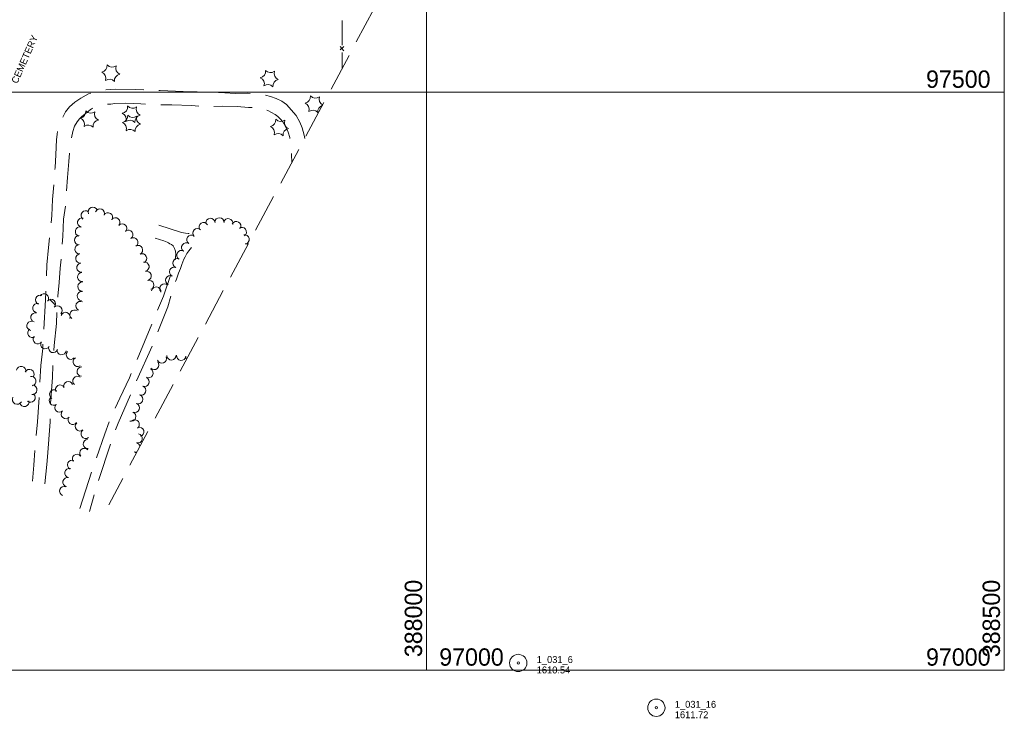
# Model space of a CAD drawing. Header units: feet. Extents: x 386237 to 388503, y 96958 to 98533.
# Tile 12 of 15: x 387648 to 388500, y 96958 to 97563. Entities that reach past the tile are written whole.
import ezdxf
from ezdxf.enums import TextEntityAlignment as Align

# ---------------------------------------------------------------- set-up
doc = ezdxf.new("R2010")
doc.units = ezdxf.units.FT
doc.header["$MEASUREMENT"] = 0
doc.linetypes.add('DGN Style 3', pattern=[46.134438, 32.95317, -13.181268])
for name, color, linetype, lineweight in [('E_BMGRD', 3, 'Egr', 0), ('E_DWY', 3, 'DGN Style 3', 0), ('E_LAND_Vegetation', 20, 'Continuous', 0), ('E_MAP_GridLines', 150, 'Continuous', 0), ('E_MAP_Limits', 20, 'DGN Style 3', 0), ('E_MAP_PassPoints', 213, 'Continuous', 0), ('E_MISCPROP_Railing', 43, 'Continuous', 0)]:
    doc.layers.add(name, color=color, linetype=linetype, lineweight=lineweight)
doc.styles.add('Style-IGR_FONT_0', font='IGR_FONT_0.shx')
doc.linetypes.add('Egr', pattern='A,0.1,[13,dgnlstyle-ewdotudls.shx,S=0.0004,R=0,X=0,Y=0],0.1', length=0.2)

# ---------------------------------------------------------------- blocks, each defined once
blk = doc.blocks.new('PP_6')
at = {"layer": 'E_MAP_PassPoints', "color": 43, "linetype": 'Continuous', "lineweight": 0}
for radius in [7.5, 0.96]:
    blk.add_circle((0, 0), radius, dxfattribs=at)
blk = doc.blocks.new('PP_7')
at = {"layer": 'E_MAP_PassPoints', "color": 43, "linetype": 'Continuous', "lineweight": 0}
for radius in [7.5, 0.96]:
    blk.add_circle((0, 0), radius, dxfattribs=at)
blk = doc.blocks.new('CEM_1')
at = {"layer": 'E_BMGRD', "color": 2, "linetype": 'Continuous', "lineweight": 0, "style": 'Style-IGR_FONT_0'}
blk.add_text('CEMETERY', height=6, rotation=0.00006, dxfattribs=at).set_placement((-22.99, -0.18), align=Align.MIDDLE_LEFT)
blk = doc.blocks.new('PINEL_4')
at = {"layer": 'E_LAND_Vegetation', "color": 94, "linetype": 'Continuous', "lineweight": 0}
for centre, start, end in [((-8.14, 7.32), 275.21116, 0.97607), ((-10.4, -3.39), 335.21116, 60.97607), ((2.26, 10.71), 215.21116, 300.97607), ((10.41, 3.41), 155.21117, 240.97608), ((-2.25, -10.7), 35.21117, 120.97608), ((8.15, -7.3), 95.21117, 180.97608)]:
    blk.add_arc(centre, 5.72, start, end, dxfattribs=at)
blk = doc.blocks.new('PINEL_1')
at = {"layer": 'E_LAND_Vegetation', "color": 94, "linetype": 'Continuous', "lineweight": 0}
for centre, start, end in [((-8.14, 7.32), 275.21116, 0.97607), ((-10.4, -3.39), 335.21116, 60.97607), ((2.26, 10.71), 215.21116, 300.97607), ((10.41, 3.41), 155.21117, 240.97608), ((-2.25, -10.7), 35.21117, 120.97608), ((8.15, -7.3), 95.21117, 180.97608)]:
    blk.add_arc(centre, 5.72, start, end, dxfattribs=at)

msp = doc.modelspace()

# ---------------------------------------------------------------- linework, layer by layer
at = {"layer": 'E_DWY', "color": 2, "linetype": 'DGN Style 3', "lineweight": 0, "flags": 128}
for points in [[(387887.4, 97479.71), (387879.09, 97489.24), (387874.99, 97492.21), (387870.18, 97494.59), (387865.25, 97496.23), (387858.59, 97497.91), (387852.83, 97498.78), (387844.82, 97498.99), (387834.56, 97498.88), (387825.52, 97499.27), (387811.2, 97500.1), (387789.66, 97500.52), (387769.74, 97501.39), (387748.05, 97502.21), (387731.29, 97502.52), (387721.77, 97501.83), (387714.09, 97500.81), (387707.69, 97498.46), (387701.16, 97494.87), (387695.91, 97491.23), (387691.19, 97487.15), (387687.86, 97482.84), (387684.89, 97477.38), (387683.29, 97473.62), (387681.54, 97469.27), (387680.95, 97466.07), (387680.57, 97463.5), (387680.27, 97461.02), (387680.09, 97459.14), (387679.38, 97445.73), (387678.81, 97434.88), (387676.56, 97406.99), (387675.99, 97393.36), (387674.27, 97378.8), (387673, 97365.48), (387671.77, 97350.72), (387671.2, 97332.78), (387670.42, 97320.38), (387668.09, 97278.33), (387666.46, 97263.47), (387664.99, 97236.35), (387663.64, 97214.8), (387661.76, 97195.1), (387660.37, 97177.3)], [(387672.22, 97184.49), (387674.53, 97214.86), (387674.94, 97230.54), (387676.55, 97253.08), (387677.06, 97266.96), (387677.88, 97280.81), (387680.07, 97299.89), (387680.48, 97311.11), (387681.24, 97323.53), (387682.34, 97335.39), (387683.17, 97347.82), (387684.67, 97361.91), (387685.35, 97375.16), (387686.13, 97390.01), (387688.1, 97404.16), (387688.71, 97414.21), (387689.61, 97426), (387690.65, 97440.12), (387691.38, 97448.51), (387692.81, 97459.83), (387694.02, 97465.99), (387695.61, 97470.5), (387697.97, 97474.44), (387700.03, 97476.82), (387701.76, 97478.57), (387706.42, 97482.77), (387710.41, 97485.5), (387714.91, 97487.58), (387718.84, 97488.65), (387723.37, 97489.4), (387727.08, 97489.7), (387730.43, 97490.17), (387739.71, 97490.32), (387752.9, 97489.79), (387765.9, 97489.15), (387779.8, 97489.03), (387796.72, 97488.48), (387809.13, 97487.4), (387823.24, 97487.82), (387836.29, 97487.56), (387846.17, 97486.74), (387851.23, 97486.58), (387854.82, 97486.47), (387858.91, 97485.55), (387862.73, 97484.12), (387869.2, 97480.68), (387871.44, 97478.93), (387873.56, 97476.76), (387875.74, 97474.17), (387878.22, 97470.34), (387880.5, 97465.44), (387881.84, 97460.68), (387882.78, 97455.15), (387883.39, 97445.77), (387883.64, 97439.27)], [(387894.74, 97460.01), (387894.36, 97462.85), (387892.43, 97469.23), (387890.52, 97474.15), (387887.4, 97479.71)], [(387768.65, 97384.8), (387788.12, 97378.45), (387791.51, 97378.02), (387794.02, 97377.72), (387794.85, 97377.66)], [(387700.27, 97139.71), (387712.01, 97176.41), (387721.72, 97204.5), (387727.89, 97220.42), (387734.81, 97235.1), (387743.08, 97252.76), (387772.46, 97323.36), (387782.18, 97352.48), (387782.67, 97355.31), (387782.9, 97357.1), (387783.14, 97359.84), (387782.91, 97362.36), (387782.14, 97364.76), (387780.81, 97366.95), (387779.54, 97368.08), (387778.15, 97368.88), (387776.96, 97369.48), (387775.88, 97370.09), (387774.2, 97370.9), (387772.82, 97371.36), (387765.48, 97373.69)], [(387796.85, 97365.68), (387794.51, 97362.71), (387792.86, 97360.3), (387791.26, 97357.61), (387790.17, 97355.36), (387788.47, 97350.87), (387787.24, 97347.44), (387785.62, 97343.35), (387783.68, 97338.19), (387782.24, 97333.89), (387781.22, 97330.6), (387780.12, 97327.33), (387776.19, 97314.27), (387763.33, 97281.8), (387746.19, 97243.25), (387733.36, 97213.51), (387728.58, 97201.07), (387714.8, 97159.08), (387708.59, 97137.17)], [(387669.95, 97161), (387671.58, 97177.93), (387672.22, 97184.51)], [(387660.37, 97177.32), (387659.17, 97163.33)]]:
    msp.add_lwpolyline(points, dxfattribs=at)
at = {"layer": 'E_LAND_Vegetation', "color": 94, "linetype": 'Continuous', "lineweight": 0}
msp.add_line((387678.9, 97315.89), (387674.14, 97320.59), dxfattribs=at)
for centre, radius, start, end in [((387894.05, 97496.02), 5.72, 281.19764, 6.96255), ((387904.04, 97500.48), 5.72, 221.19764, 306.96256), ((387912.9, 97494.06), 5.72, 161.19765, 242.27447), ((387892.92, 97485.13), 5.72, 341.19764, 66.96255), ((387911.77, 97483.18), 5.72, 107.55845, 186.96256), ((387901.78, 97478.71), 5.72, 41.19764, 126.96255), ((387705.27, 97393.35), 4.02, 51.30047, 231.28515), ((387711.48, 97396.41), 4.02, 23.61274, 203.59742), ((387717.59, 97394.99), 4.02, 337.82838, 157.81306), ((387724.51, 97391.7), 4.02, 328.27201, 148.25668), ((387702.17, 97387.15), 4.02, 76.44112, 256.4258), ((387730.85, 97387.34), 4.02, 319.73764, 139.72232), ((387736.76, 97382.14), 4.02, 315.41049, 135.39517), ((387807.31, 97383.17), 4.02, 32.32438, 212.30906), ((387813.26, 97386.85), 4.02, 5.08747, 185.07215), ((387821.02, 97387.31), 4.02, 358.24391, 178.22858), ((387828.53, 97386.59), 4.02, 345.91437, 165.89904), ((387835.47, 97384.11), 4.02, 329.92604, 149.91071), ((387699.55, 97371.82), 4.02, 88.49096, 268.47564), ((387700.29, 97379.35), 4.02, 76.44112, 256.4258), ((387742.05, 97376.71), 4.02, 303.55306, 123.53774), ((387796.77, 97372.27), 4.02, 55.40865, 235.39333), ((387801.88, 97377.96), 4.02, 45.47241, 225.45709), ((387840.29, 97379), 4.02, 306.22045, 126.20513), ((387842.66, 97372.57), 4.02, 279.44728, 99.43196), ((387699.92, 97364.04), 4.02, 95.07657, 275.06125), ((387746.42, 97370.05), 4.02, 301.73046, 121.71514), ((387750.52, 97363.39), 4.02, 295.90238, 115.88706), ((387792.21, 97365.66), 4.02, 55.40864, 235.39332), ((387843.4, 97364.86), 4.02, 56.23462, 92.10218), ((387700.63, 97356.04), 4.02, 95.07657, 275.06125), ((387754.03, 97356.17), 4.02, 295.90238, 115.88706), ((387788.01, 97358.95), 4.02, 58.63201, 238.61669), ((387701.48, 97348.12), 4.02, 96.82667, 276.81134), ((387756.09, 97349), 4.02, 281.33072, 101.3154), ((387784.68, 97352.11), 4.02, 69.16597, 249.15064), ((387702.23, 97340.04), 4.02, 94.58318, 274.56786), ((387757.96, 97341.02), 4.02, 285.84403, 105.82871), ((387778.37, 97337.2), 4.02, 65.67326, 245.65794), ((387781.68, 97344.52), 4.02, 65.67326, 245.65794), ((387702.45, 97331.75), 4.02, 86.89964, 266.88432), ((387760.24, 97333.2), 4.02, 288.88928, 108.87396), ((387773.27, 97330.16), 4.02, 43.40631, 223.39099), ((387665.88, 97320.31), 4.02, 67.7333, 247.71798), ((387669.12, 97321.54), 4.02, 324.97196, 144.95664), ((387701.94, 97323.63), 4.02, 84.1228, 264.10748), ((387766.24, 97327.47), 4.02, 351.57609, 171.56077), ((387663.47, 97313.07), 4.02, 77.96508, 257.94976), ((387675.07, 97316.72), 4.02, 315.41533, 135.40001), ((387700.76, 97314.98), 4.02, 64.0913, 244.07598), ((387661.8, 97305.13), 4.02, 75.44839, 255.43306), ((387680.79, 97311.08), 4.02, 315.45988, 135.44455), ((387687.78, 97305.5), 4.02, 341.50537, 161.49005), ((387695.6, 97307.5), 4.02, 54.0913, 234.07598), ((387658.24, 97297.8), 4, 82.62581, 262.61049), ((387659.15, 97291.53), 4, 122.87862, 302.8633), ((387663.81, 97286.17), 4, 143.83418, 323.81886), ((387670.28, 97281.91), 4, 150.19543, 330.18011), ((387677.12, 97278.64), 4, 160.66666, 340.65134), ((387684.48, 97276.8), 4, 170.85498, 350.83966), ((387692.45, 97272.75), 4, 137.28733, 317.272), ((387698.33, 97266.54), 4, 120.21621, 300.20089), ((387764.54, 97263.96), 4.02, 221.80968, 41.79436), ((387771.26, 97269.57), 4.02, 201.16656, 21.15124), ((387779.48, 97272.23), 4.02, 182.86863, 2.85331), ((387787.85, 97271.93), 4.02, 172.6467, 352.63138), ((387795.88, 97270.71), 4.02, 170.21226, 210.28005), ((387649.51, 97258.64), 4.11, 348.91686, 168.90154), ((387656.5, 97255.97), 4.11, 331.80056, 151.78523), ((387701.74, 97258.25), 4, 86.72994, 266.71461), ((387759.61, 97256.83), 4.02, 242.25549, 62.24017), ((387658.21, 97249.96), 4.11, 280.84976, 100.83444), ((387690.18, 97245.6), 4, 21.28747, 201.27214), ((387698.02, 97250.17), 4, 52.45469, 232.43937), ((387756.22, 97249.34), 4.02, 247.76896, 67.75363), ((387657.49, 97235.76), 4.11, 229.4839, 49.46858), ((387658.97, 97242.44), 4.11, 265.17878, 85.16346), ((387677.96, 97238.46), 4, 60.62169, 240.60637), ((387683.09, 97242.65), 4, 29.81708, 209.80176), ((387753.31, 97241.78), 4.02, 249.4594, 69.44408), ((387645.95, 97234.04), 4.11, 151.79813, 331.78281), ((387652.18, 97232.09), 4.11, 192.85672, 12.8414), ((387677.68, 97232.99), 4, 127.09906, 307.08374), ((387747.71, 97226.79), 4.02, 247.92459, 67.90927), ((387750.71, 97234.24), 4.02, 248.1213, 68.10598), ((387682.48, 97226.97), 4, 134.83229, 314.81697), ((387688, 97221.44), 4, 139.65602, 319.6407), ((387744.68, 97219.23), 4.02, 251.11272, 71.0974), ((387694.01, 97216.45), 4, 144.26949, 324.25416), ((387700.17, 97210.74), 4, 131.89618, 311.88086), ((387747.67, 97212.53), 4.02, 306.56795, 126.55263), ((387705.21, 97204.29), 4, 126.53556, 306.52024), ((387751.58, 97206.21), 4.02, 284.34355, 104.32823), ((387707.16, 97195.61), 4, 95.28772, 275.2724), ((387748.28, 97192.58), 4.02, 12.98935, 77.0411), ((387750.15, 97200.39), 4.02, 257.05672, 77.04139), ((387704.09, 97187.78), 4, 41.55007, 221.53475), ((387748.28, 97192.58), 4.02, 257.05642, 290.73385), ((387746.48, 97184.75), 4.02, 48.60193, 77.0411), ((387693.41, 97177.55), 4, 65.42832, 245.413), ((387697.7, 97182.72), 4, 36.90753, 216.89221), ((387691.19, 97170.43), 4, 78.57573, 258.56041), ((387689.49, 97162.58), 4, 77.31242, 257.29709), ((387686.68, 97154.79), 4, 69.21375, 249.19843)]:
    msp.add_arc(centre, radius, start, end, dxfattribs=at)
at = {"layer": 'E_MAP_GridLines', "color": 213, "linetype": 'Continuous', "lineweight": 0}
for p, q in [((388000, 97000), (388000, 98500)), ((388500, 97000), (388500, 98500)), ((386500, 97500), (388500, 97500)), ((386500, 97000), (388500, 97000))]:
    msp.add_line(p, q, dxfattribs=at)
at = {"layer": 'E_MAP_Limits', "color": 3, "linetype": 'DGN Style 3', "lineweight": 0, "flags": 128}
msp.add_lwpolyline([(388147.95, 97990.03), (388090.25, 97825.59), (387725.2, 97143.01)], dxfattribs=at)
at = {"layer": 'E_MISCPROP_Railing', "color": 43, "linetype": 'Continuous', "lineweight": 0}
for p, q in [((387925.47, 97539.57), (387928.68, 97535.87)), ((387928.68, 97539.39), (387925.53, 97536.62))]:
    msp.add_line(p, q, dxfattribs=at)
at = {"layer": 'E_MISCPROP_Railing', "color": 43, "linetype": 'Continuous', "lineweight": 0, "flags": 128}
for points in [[(387927.23, 97561.84), (387927.21, 97550.6)], [(387927.21, 97550.6), (387927.2, 97540.72)], [(387927.19, 97534.18), (387927.17, 97522.95)], [(387927.17, 97522.95), (387927.17, 97520.66)]]:
    msp.add_lwpolyline(points, dxfattribs=at)

# ---------------------------------------------------------------- block references
at = {"layer": 'E_BMGRD', "color": 2, "linetype": 'Continuous', "lineweight": 0, "xscale": 1.000001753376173, "yscale": 1.000001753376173, "zscale": 1.000001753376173, "rotation": 66.19728726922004}
msp.add_blockref('CEM_1', (387652.48, 97529.16), dxfattribs=at)
at = {"layer": 'E_LAND_Vegetation', "color": 94, "linetype": 'Continuous', "lineweight": 0, "xscale": 0.9999977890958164, "yscale": 0.9999977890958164, "zscale": 0.9999977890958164, "rotation": 65.98647350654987}
for name, p in [('PINEL_1', (387726.99, 97516.39)), ('PINEL_4', (387864.09, 97511.69)), ('PINEL_1', (387708.48, 97476.66)), ('PINEL_1', (387744.67, 97480.88)), ('PINEL_1', (387744.85, 97472.97)), ('PINEL_4', (387872.86, 97469.4))]:
    msp.add_blockref(name, p, dxfattribs=at)
at = {"layer": 'E_MAP_PassPoints', "color": 43, "linetype": 'Continuous', "lineweight": 0, "xscale": 1.000000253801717, "yscale": 1.000000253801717, "zscale": 1.000000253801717, "rotation": 359.9591788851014}
for name, p in [('PP_6', (388079.48, 97006.08)), ('PP_7', (388198.95, 96967.35))]:
    msp.add_blockref(name, p, dxfattribs=at)

# ---------------------------------------------------------------- texts
at = {"layer": 'E_MAP_GridLines', "color": 213, "linetype": 'Continuous', "lineweight": 0, "style": 'Style-IGR_FONT_0'}
for s, p in [('  97500  ', (388499.22, 97503.75)), ('  97000  ', (388499.22, 97003.75))]:
    msp.add_text(s, height=15, dxfattribs=at).set_placement(p, align=Align.RIGHT)
for s, p in [('  388000  ', (387996.25, 97000)), ('  388500  ', (388496.25, 97000))]:
    msp.add_text(s, height=15, rotation=90, dxfattribs=at).set_placement(p)
msp.add_text('  97000  ', height=15, dxfattribs=at).set_placement((388000, 97003.75))
at = {"layer": 'E_MAP_PassPoints', "color": 43, "linetype": 'Continuous', "lineweight": 0, "style": 'Style-IGR_FONT_0'}
for s, p in [('1_031_6', (388095.48, 97006.07)), ('1610.54', (388095.47, 96997.07)), ('1_031_16', (388214.95, 96967.34)), ('1611.72', (388214.94, 96958.34))]:
    msp.add_text(s, height=6, rotation=359.95931, dxfattribs=at).set_placement(p)

doc.saveas('drawing.dxf')
